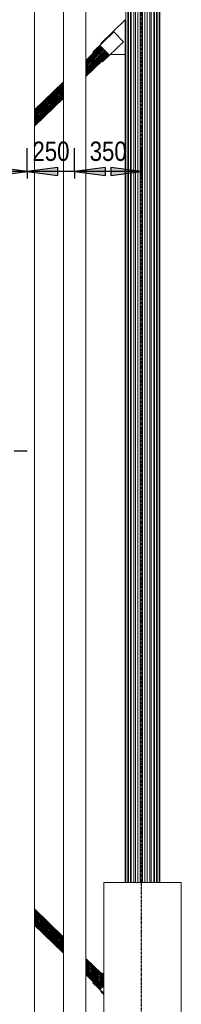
# Model space of a CAD drawing. Header units: millimetres. Extents: x 101535 to 192135, y -3968 to 17259.
# Tile 28 of 92: x 108136 to 108970, y 7532 to 12615. Entities that reach past the tile are written whole.
import ezdxf

# ---------------------------------------------------------------- set-up
doc = ezdxf.new("R2010")
doc.units = ezdxf.units.MM
doc.linetypes.add('Linia siatki', pattern=[22.225, 12.7, -3.175, 3.175, -3.175])
for name, color, linetype, lineweight in [('A-ANNO-DIMS', 7, 'Continuous', 30), ('A-ANNO-DIMS-50', 7, 'Continuous', 30), ('A-GENM', 7, 'Continuous', 18), ('P-PIPE', 7, 'Continuous', 18), ('P-PIPE-IDEN', 7, 'Continuous', 30), ('S-GRID', 7, 'Continuous', 30)]:
    doc.layers.add(name, color=color, linetype=linetype, lineweight=lineweight)
doc.styles.add('Arial Narrow', font='ARIALN.TTF', dxfattribs={"height": 100})
doc.styles.add('Arial Narrow_B_I', font='ARIALNBI.TTF', dxfattribs={"width": 0.8, "height": 100})
doc.dimstyles.new('Przekątna', dxfattribs={"dimscale": 304.8, "dimtxt": 102.343097, "dimasz": 0.520833, "dimexe": 0.393701, "dimexo": 0.246063, "dimgap": 0.082021, "dimtad": 1, "dimdec": 0, "dimrnd": 10, "dimzin": 0, "dimdsep": 46, "dimtxsty": 'Arial Narrow', "dimsah": 1, "dimcen": 0.09, "dimazin": 0, "dimtfac": 1, "dimtdec": 4, "dimtix": 1, "dimtmove": 0, "dimatfit": 3, "dimfxl": 1, "dimtvp": 1, "dimtolj": 1, "dimtzin": 0, "dimarcsym": 2})

# ---------------------------------------------------------------- blocks, each defined once
blk = doc.blocks.new('Bezpośredni kształt - IR 026-25_3D1_2025_09_11-304393-Przekrój 29')
at = {"layer": 'A-GENM'}
for p, q in [((108693.6, 8160), (108693.6, 13025.8)), ((108693.6, 8160), (108693.6, 13025.8)), ((108697.4, 8160), (108697.4, 13028)), ((108697.4, 8160), (108697.4, 13028)), ((108708.2, 13029.6), (108708.2, 8160)), ((108708.2, 8160), (108708.2, 13029.6)), ((108733.1, 13032.8), (108733.1, 8160)), ((108733.1, 13032.8), (108733.1, 8160)), ((108746.4, 8160), (108746.4, 13034.2)), ((108746.4, 8160), (108746.4, 13034.2)), ((108770, 8160), (108770, 13036.4)), ((108770, 8160), (108770, 13036.4)), ((108793.6, 8160), (108793.6, 13038.7)), ((108793.6, 8160), (108793.6, 13038.7)), ((108807, 13039.9), (108807, 8160)), ((108807, 13039.9), (108807, 8160)), ((108814.9, 8160), (108814.9, 13040.2)), ((108814.9, 8160), (108814.9, 13040.2)), ((108828.3, 13041.6), (108828.3, 8160)), ((108828.3, 13041.6), (108828.3, 8160)), ((108831.8, 8160), (108831.8, 13041)), ((108831.8, 13041), (108831.8, 8160)), ((108842.7, 12900.1), (108842.7, 8160)), ((108842.7, 8160), (108842.7, 12900.1)), ((108846.4, 8160), (108846.4, 12900.1)), ((108846.4, 8160), (108846.4, 12900.1)), ((108858.9, 12900.2), (108858.9, 8160)), ((108858.9, 12900.2), (108858.9, 8160)), ((108684.7, 8160), (108684.7, 12800)), ((108684.7, 8160), (108684.7, 12800)), ((108684.7, 12800), (108684.7, 8160)), ((108684.7, 8160), (108684.7, 12800)), ((108695.3, 8160), (108695.3, 12808.8)), ((108695.3, 8160), (108695.3, 12808.8)), ((108711.8, 12793.1), (108711.8, 8160)), ((108711.8, 8160), (108711.8, 12793.1)), ((108725.1, 8160), (108725.1, 12793.8)), ((108725.1, 12793.8), (108725.1, 8160)), ((108757.4, 8160), (108757.4, 12800)), ((108757.4, 8160), (108757.4, 12800)), ((108782.7, 12800), (108782.7, 8160)), ((108782.7, 12800), (108782.7, 8160)), ((108844.8, 12808.8), (108844.8, 8160)), ((108844.8, 8160), (108844.8, 12808.8)), ((108855.3, 12800), (108855.3, 8160)), ((108855.3, 8160), (108855.3, 12800)), ((108855.3, 12800), (108855.3, 8160)), ((108855.3, 8160), (108855.3, 12800)), ((108681.1, 12615.1), (108554.1, 12492.8)), ((108681.1, 12434.9), (108681.1, 12615.1)), ((108622.4, 12551.6), (108514.3, 12447.6)), ((108671.1, 12501), (108622.4, 12551.6)), ((108554.2, 12478.2), (108477, 12403.9)), ((108555.4, 12477), (108477, 12401.5)), ((108557.3, 12475), (108477, 12397.6)), ((108559.9, 12472.3), (108477, 12392.4)), ((108563.1, 12469), (108477, 12386.1)), ((108566.7, 12465.2), (108477, 12378.8)), ((108570.6, 12461.2), (108477, 12371)), ((108574.7, 12456.9), (108477, 12362.8)), ((108517.8, 12444), (108553.8, 12478.6)), ((108554.1, 12478.4), (108553.8, 12478.6)), ((108554.1, 12492.8), (108557.5, 12489.2)), ((108554.2, 12478.2), (108554.1, 12478.4)), ((108555.4, 12477), (108554.2, 12478.2)), ((108557.3, 12475), (108555.4, 12477)), ((108559.9, 12472.3), (108557.3, 12475)), ((108563.1, 12469), (108559.9, 12472.3)), ((108563.1, 12396.9), (108671.1, 12501)), ((108566.7, 12465.2), (108563.1, 12469)), ((108570.6, 12461.2), (108566.7, 12465.2)), ((108574.7, 12456.9), (108570.6, 12461.2)), ((108578.8, 12452.7), (108574.7, 12456.9)), ((108477, 12354.7), (108578.8, 12452.7)), ((108582.7, 12448.6), (108477, 12346.8)), ((108586.3, 12444.9), (108477, 12339.6)), ((108517.8, 12444), (108477, 12404.7)), ((108589.5, 12441.6), (108477, 12333.2)), ((108592.1, 12438.9), (108477, 12328)), ((108594, 12436.9), (108477, 12324.2)), ((108595.2, 12435.6), (108477, 12321.8)), ((108514.3, 12447.6), (108517.8, 12444)), ((108595.6, 12435.2), (108559.6, 12400.5)), ((108582.7, 12448.6), (108578.8, 12452.7)), ((108586.3, 12444.9), (108582.7, 12448.6)), ((108589.5, 12441.6), (108586.3, 12444.9)), ((108592.1, 12438.9), (108589.5, 12441.6)), ((108594, 12436.9), (108592.1, 12438.9)), ((108595.2, 12435.6), (108594, 12436.9)), ((108595.4, 12435.5), (108595.2, 12435.6)), ((108595.6, 12435.2), (108595.4, 12435.5)), ((108606.3, 12438.5), (108609.8, 12434.9)), ((108609.8, 12434.9), (108681.1, 12434.9)), ((108681.1, 12434.9), (108681.1, 8160)), ((108681.1, 12434.9), (108681.1, 8160)), ((108477, 12321), (108559.6, 12400.5)), ((108559.6, 12400.5), (108563.1, 12396.9)), ((108362.7, 12294.6), (108212.2, 12149.7)), ((108362.7, 12293.8), (108212.2, 12148.9)), ((108362.7, 12291.4), (108212.2, 12146.5)), ((108362.7, 12287.6), (108212.2, 12142.7)), ((108362.7, 12276), (108212.2, 12131.1)), ((108362.7, 12268.8), (108212.2, 12123.9)), ((108362.7, 12260.9), (108212.2, 12116)), ((108362.7, 12252.8), (108212.2, 12107.9)), ((108362.7, 12282.4), (108212.5, 12137.7)), ((108212.2, 12099.7), (108362.7, 12244.6)), ((108362.7, 12236.7), (108212.2, 12091.8)), ((108362.7, 12229.5), (108212.2, 12084.6)), ((108362.7, 12223.2), (108212.2, 12078.3)), ((108362.7, 12218), (108212.2, 12073.1)), ((108362.7, 12214.1), (108212.2, 12069.2)), ((108362.7, 12211.7), (108212.2, 12066.8)), ((108212.2, 12066), (108362.2, 12210.4)), ((108362.7, 7879.1), (108212.3, 8023.9)), ((108212.3, 8023.1), (108362.7, 7878.3)), ((108212.3, 8020.7), (108362.7, 7875.9)), ((108212.3, 8016.9), (108362.7, 7872)), ((108212.3, 8011.7), (108362.7, 7866.8)), ((108212.3, 8005.3), (108362.7, 7860.5)), ((108212.3, 7998.1), (108362.7, 7853.3)), ((108362.7, 7845.4), (108212.3, 7990.2)), ((108362.7, 7837.2), (108212.3, 7982.1)), ((108362.7, 7829.1), (108212.3, 7973.9)), ((108362.7, 7821.2), (108212.3, 7966)), ((108362.7, 7814), (108212.3, 7958.8)), ((108362.7, 7807.6), (108212.3, 7952.5)), ((108362.7, 7802.4), (108212.3, 7947.3)), ((108362.7, 7798.6), (108212.3, 7943.4)), ((108362.7, 7796.2), (108212.3, 7941)), ((108212.3, 7940.2), (108362.7, 7795.4)), ((108559.6, 7689.5), (108477, 7769)), ((108477, 7768.2), (108570, 7678.6)), ((108477, 7765.8), (108570, 7676.3)), ((108477, 7762), (108570, 7672.4)), ((108477, 7756.8), (108570, 7667.2)), ((108477, 7750.4), (108570, 7660.8)), ((108477, 7743.2), (108570, 7653.6)), ((108570, 7645.8), (108477, 7735.3)), ((108570, 7637.6), (108477, 7727.2)), ((108570, 7629.4), (108477, 7719)), ((108566.7, 7624.8), (108477, 7711.2)), ((108563.1, 7621), (108477, 7703.9)), ((108559.9, 7617.7), (108477, 7697.6)), ((108557.3, 7615), (108477, 7692.4)), ((108555.4, 7613), (108477, 7688.5)), ((108554.2, 7611.8), (108477, 7686.1)), ((108477, 7685.3), (108517.8, 7646)), ((108563.1, 7693.1), (108559.6, 7689.5)), ((108559.6, 7689.5), (108570, 7679.4)), ((108570, 7686.4), (108563.1, 7693.1)), ((108517.8, 7646), (108514.3, 7642.4)), ((108514.3, 7642.4), (108570, 7588.8)), ((108553.8, 7611.4), (108517.8, 7646)), ((108566.7, 7624.8), (108570, 7628.2)), ((108553.8, 7611.4), (108554.1, 7611.6)), ((108554.1, 7611.6), (108554.2, 7611.8)), ((108554.1, 7597.2), (108557.5, 7600.8)), ((108554.1, 7597.2), (108570, 7581.9)), ((108554.2, 7611.8), (108555.4, 7613)), ((108555.4, 7613), (108557.3, 7615)), ((108557.3, 7615), (108559.9, 7617.7)), ((108559.9, 7617.7), (108563.1, 7621)), ((108563.1, 7621), (108566.7, 7624.8))]:
    blk.add_line(p, q, dxfattribs=at)
blk = doc.blocks.new('Bezpośredni kształt - CONCRETE_SLAB-304394-Przekrój 29')
blk.add_blockref('Bezpośredni kształt - IR 026-25_3D1_2025_09_11-304393-Przekrój 29', (0, 0))
blk = doc.blocks.new('Bezpośredni kształt - SZ2-304795-Przekrój 29')
at = {"layer": 'A-GENM'}
for p, q in [((108970, 8160), (108570, 8160)), ((108570, 8160), (108570, 3660)), ((108970, 3660), (108970, 8160)), ((108570, 3660), (108970, 3660))]:
    blk.add_line(p, q, dxfattribs=at)
blk = doc.blocks.new('IR 026-25_3D1_2025_09_11_ifc-1-Przekrój 29')
at = {"layer": 'A-GENM', "lineweight": 18}
for name in ['Bezpośredni kształt - CONCRETE_SLAB-304394-Przekrój 29', 'Bezpośredni kształt - SZ2-304795-Przekrój 29']:
    blk.add_blockref(name, (0, 0), dxfattribs=at)
blk = doc.blocks.new('DIMBLOCK5-Przekrój 29')
at = {"layer": 'A-ANNO-DIMS-50'}
for points in [[(108419.9, 11831.7), (108578.6, 11810.8), (108578.6, 11852.6)], [(108765, 11831.7), (108606.3, 11852.6), (108606.3, 11810.8)]]:
    blk.add_hatch(color=256, dxfattribs=at).paths.add_polyline_path(points)
for p, q in [((108419.9, 11831.7), (108419.9, 11951.7)), ((108765, 11831.7), (108765, 11951.7)), ((108578.6, 11852.6), (108419.9, 11831.7)), ((108578.6, 11810.8), (108578.6, 11852.6)), ((108765, 11831.7), (108606.3, 11852.6)), ((108606.3, 11852.6), (108606.3, 11810.8)), ((108765, 11831.7), (108419.9, 11831.7)), ((108419.9, 11831.7), (108578.6, 11810.8)), ((108419.9, 11831.7), (108419.9, 11794.5)), ((108606.3, 11810.8), (108765, 11831.7)), ((108765, 11831.7), (108765, 11794.5))]:
    blk.add_line(p, q, dxfattribs=at)
at = {"layer": 'A-ANNO-DIMS-50', "color": 0, "insert": (108497.4, 11985.9), "char_height": 100, "width": 228.079, "attachment_point": 1, "line_spacing_factor": 0.974696, "style": 'Arial Narrow'}
blk.add_mtext('350', dxfattribs=at)
blk = doc.blocks.new('DIMBLOCK6-Przekrój 29')
at = {"layer": 'A-ANNO-DIMS-50'}
for points in [[(108174.3, 11831.7), (108015.5, 11852.6), (108015.5, 11810.8)], [(108419.9, 11831.7), (108578.6, 11810.8), (108578.6, 11852.6)]]:
    blk.add_hatch(color=256, dxfattribs=at).paths.add_polyline_path(points)
for p, q in [((108174.3, 11831.7), (108174.3, 11951.7)), ((108419.9, 11831.7), (108419.9, 11951.7)), ((108174.3, 11831.7), (108015.5, 11852.6)), ((108015.5, 11852.6), (108015.5, 11810.8)), ((108578.6, 11852.6), (108419.9, 11831.7)), ((108578.6, 11810.8), (108578.6, 11852.6)), ((108015.5, 11810.8), (108174.3, 11831.7)), ((108419.9, 11831.7), (108174.3, 11831.7)), ((108174.3, 11831.7), (108174.3, 11794.5)), ((108419.9, 11831.7), (108578.6, 11810.8)), ((108419.9, 11831.7), (108419.9, 11794.5))]:
    blk.add_line(p, q, dxfattribs=at)
at = {"layer": 'A-ANNO-DIMS-50', "color": 0, "insert": (108202, 11985.9), "char_height": 100, "width": 228.079, "attachment_point": 1, "line_spacing_factor": 0.974696, "style": 'Arial Narrow'}
blk.add_mtext('250', dxfattribs=at)
blk = doc.blocks.new('DIMBLOCK7-Przekrój 29')
at = {"layer": 'A-ANNO-DIMS-50'}
for points in [[(103365, 11831.7), (103523.8, 11810.8), (103523.8, 11852.6)], [(108174.3, 11831.7), (108015.5, 11852.6), (108015.5, 11810.8)], [(108174.3, 11831.7), (108333, 11810.8), (108333, 11852.6)]]:
    blk.add_hatch(color=256, dxfattribs=at).paths.add_polyline_path(points)
for p, q in [((103365, 11831.7), (103365, 11951.7)), ((108174.3, 11831.7), (108174.3, 11951.7)), ((103523.8, 11852.6), (103365, 11831.7)), ((103523.8, 11810.8), (103523.8, 11852.6)), ((108174.3, 11831.7), (108015.5, 11852.6)), ((108015.5, 11852.6), (108015.5, 11810.8)), ((108333, 11852.6), (108174.3, 11831.7)), ((108333, 11810.8), (108333, 11852.6)), ((108174.3, 11831.7), (103365, 11831.7)), ((103365, 11831.7), (103523.8, 11810.8)), ((103365, 11831.7), (103365, 11794.5)), ((108015.5, 11810.8), (108174.3, 11831.7)), ((108174.3, 11831.7), (108333, 11810.8)), ((108174.3, 11831.7), (108174.3, 11794.5))]:
    blk.add_line(p, q, dxfattribs=at)
at = {"layer": 'A-ANNO-DIMS-50', "color": 0, "insert": (105642.9, 11985.9), "char_height": 100, "width": 304.105, "attachment_point": 1, "line_spacing_factor": 0.974696, "style": 'Arial Narrow'}
blk.add_mtext('4810', dxfattribs=at)

msp = doc.modelspace()

# ---------------------------------------------------------------- block references
at = {"lineweight": 5}
msp.add_blockref('IR 026-25_3D1_2025_09_11_ifc-1-Przekrój 29', (0, 0), dxfattribs=at)

# ---------------------------------------------------------------- next in the draw order: linework, layer by layer
at = {"layer": 'P-PIPE', "color": 30, "true_color": 0xff8000}
for p, q in [((108362.7, 13231.6), (108362.7, 7415.1)), ((108477, 7412.1), (108477, 13232.1))]:
    msp.add_line(p, q, dxfattribs=at)
at = {"layer": 'P-PIPE', "color": 5, "true_color": 0x0000ff}
msp.add_line((108212.3, 7419.1), (108212.3, 12962.5), dxfattribs=at)
at = {"layer": 'P-PIPE-IDEN'}
msp.add_line((108174.3, 10388.2), (108108, 10388.2), dxfattribs=at)
at = {"layer": 'S-GRID', "linetype": 'Linia siatki'}
msp.add_line((108765, -3900), (108765, 14671.9), dxfattribs=at)

# ---------------------------------------------------------------- next in the draw order: texts
at = {"layer": 'P-PIPE-IDEN', "insert": (107974.9, 10254.6), "char_height": 100, "width": 320.675, "attachment_point": 1, "rotation": 90, "style": 'Arial Narrow_B_I'}
msp.add_mtext('DN 65', dxfattribs=at)

# ---------------------------------------------------------------- next in the draw order: dimensions: what is measured, and where the dimension line sits
at = {"layer": 'A-ANNO-DIMS'}
for base, p1, p2, override, picture, middle in [((103365, 11831.7), (108174.3, 11719.5), (103365, 11719.5), {"dimpost": '<>', "dimfxl": 4809.24219}, 'DIMBLOCK7-Przekrój 29', (105769.7, 11907.8)), ((108174.3, 11831.7), (108419.9, 11719.5), (108174.3, 11719.5), {"dimpost": '<>', "dimfxl": 245.583581}, 'DIMBLOCK6-Przekrój 29', (108297.1, 11907.8)), ((108419.9, 11831.7), (108765, 11719.5), (108419.9, 11719.5), {"dimpost": '<>', "dimfxl": 345.174229}, 'DIMBLOCK5-Przekrój 29', (108592.4, 11907.8))]:
    dim = msp.add_linear_dim(base=base, p1=p1, p2=p2, dimstyle='Przekątna', override=override, dxfattribs=at)
    dim.commit()
    dim.dimension.update_dxf_attribs({"geometry": picture, "text_midpoint": middle})

doc.saveas('drawing.dxf')
